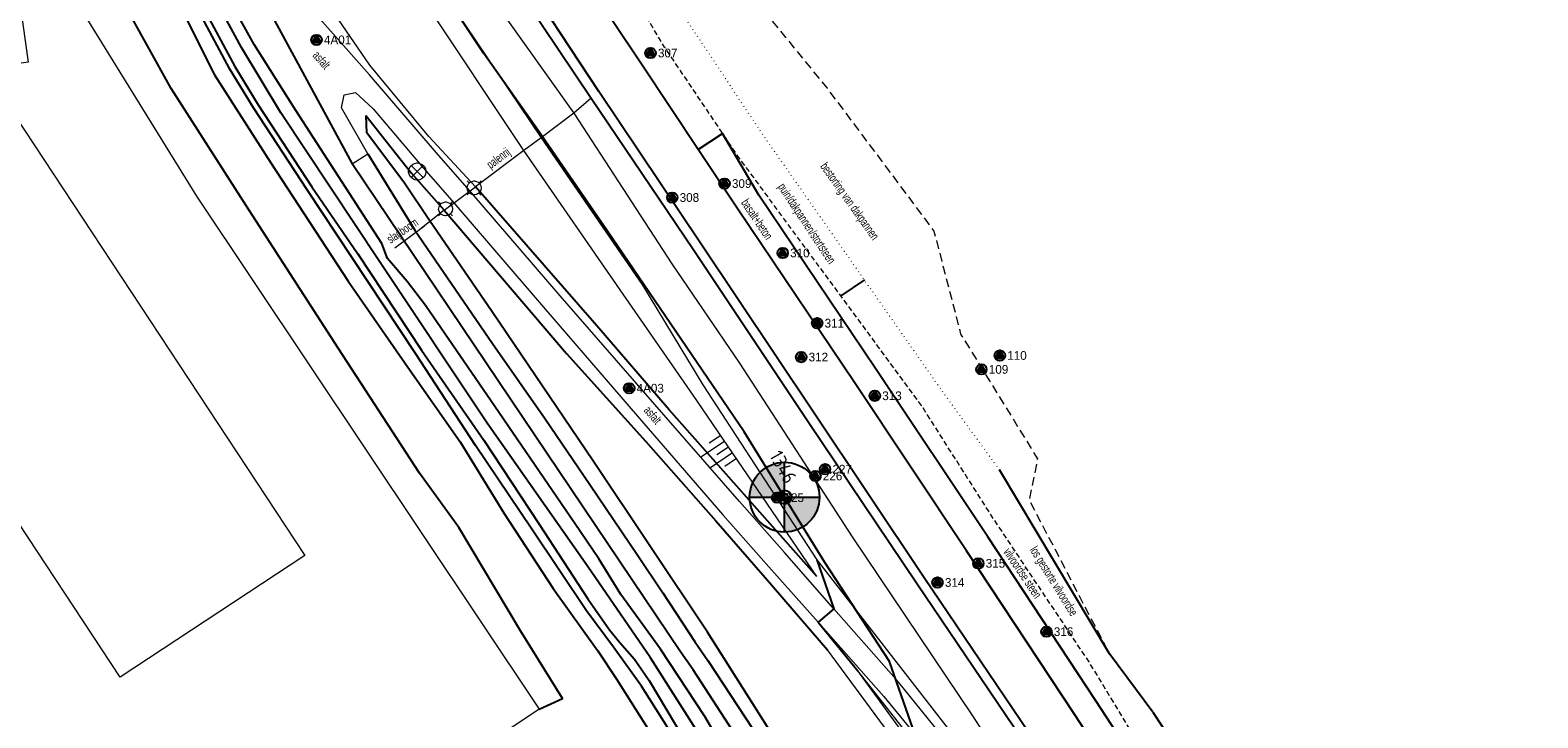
# Model space of a CAD drawing. Header units: metres. Extents: x 62183 to 64287, y 386037 to 390061.
# Tile 28 of 38: x 62428 to 62644, y 388704 to 388803. Entities that reach past the tile are written whole.
import ezdxf
from ezdxf.enums import TextEntityAlignment as Align

# ---------------------------------------------------------------- set-up
doc = ezdxf.new("R2010")
doc.units = ezdxf.units.M
doc.linetypes.add('DOT', pattern=[0.25, 0, -0.25])
doc.linetypes.add('HIDDEN', pattern=[0.375, 0.25, -0.125])
doc.layers.get('0').update_dxf_attribs({"linetype": 'CONTINUOUS'})
for name, color, linetype in [('0 @ 0.5', 7, 'CONTINUOUS'), ('0 @ 1', 7, 'CONTINUOUS'), ('0 @ 5', 7, 'CONTINUOUS'), ('BS-BINNENKRUINLIJN-KPN', 253, 'CONTINUOUS'), ('BS-INSTEEK-SLOOT-KPN', 253, 'CONTINUOUS'), ('BS-OVERIG-KPN', 253, 'CONTINUOUS'), ('BS-SCHEIDINGSLIJN-TALUDBEKL', 253, 'CONTINUOUS'), ('BS-STORTSTEENLIJN', 253, 'CONTINUOUS'), ('BS-VLAKAFSLUITING', 253, 'CONTINUOUS'), ('BS-WATERLIJN-KPN', 253, 'CONTINUOUS')]:
    doc.layers.add(name, color=color, linetype=linetype)
for name, color, linetype, lineweight in [('BS-BEBOUWING', 253, 'CONTINUOUS', 0), ('BS-Boorpunten', 253, 'CONTINUOUS', 25), ('BS-Boorpuntnummer', 253, 'CONTINUOUS', 25), ('BS-Dijkpaal', 2, 'CONTINUOUS', 25), ('BS-Dijkpaalnr', 6, 'CONTINUOUS', 25), ('BS-KANT-VERHARDING', 253, 'CONTINUOUS', 0), ('BS-KRUINLIJN', 253, 'CONTINUOUS', 0), ('BS-OVERIGE-LIJNEN', 253, 'CONTINUOUS', 0), ('BS-OVERIGE-PUNTEN', 253, 'CONTINUOUS', 0), ('BS-OVERIGE-TEKSTEN', 253, 'CONTINUOUS', 0), ('BS-PAAL-STEEN', 253, 'CONTINUOUS', 0), ('BS-PERKOENRIJ', 203, 'DOT', 5), ('BS-RASTER', 253, 'RASTER', 0), ('BS-TEENSCHOT-GECONSTRUEERD', 1, 'HIDDEN', 13), ('BS-TUSSENBERM', 253, 'CONTINUOUS', 0), ('BS-VERKEERSBORD-BEHEER-WK', 253, 'CONTINUOUS', 0), ('BS-ZANDLIJN', 2, 'HIDDEN', 20)]:
    doc.layers.add(name, color=color, linetype=linetype, lineweight=lineweight)
doc.layers.add('THEORETISCHE_NULLIJN', color=125, linetype='CONTINUOUS', plot=False)
doc.styles.add('ISO', font='isocp.shx', dxfattribs={"height": 2.5})
doc.linetypes.add('RASTER', pattern='A,3,-2,[200,RASTER,S=0.75,R=0,X=0,Y=0],-2,3', length=10)

# ---------------------------------------------------------------- blocks, each defined once
blk = doc.blocks.new('81', base_point=(62183.206022, 386036.879328))
at = {"layer": 'BS-OVERIGE-PUNTEN'}
blk.add_polyline3d([(62183.049772, 386036.410578, 0), (62182.924772, 386036.473078, 0), (62182.799772, 386036.598078, 0), (62182.737272, 386036.723078, 0), (62182.706022, 386036.848078, 0), (62182.737272, 386037.035578, 0), (62182.799772, 386037.160578, 0), (62182.924772, 386037.285578, 0), (62183.049772, 386037.348078, 0), (62183.174772, 386037.379328, 0), (62183.237272, 386037.379328, 0), (62183.362272, 386037.348078, 0), (62183.487272, 386037.285578, 0), (62183.612272, 386037.160578, 0), (62183.674772, 386037.035578, 0), (62183.706022, 386036.910578, 0), (62183.674772, 386036.723078, 0), (62183.612272, 386036.598078, 0), (62183.487272, 386036.473078, 0), (62183.362272, 386036.410578, 0), (62183.237272, 386036.379328, 0), (62183.174772, 386036.379328, 0)], close=True, dxfattribs=at)
for points in [[(62182.862272, 386037.223078, 0), (62182.706022, 386037.379328, 0)], [(62183.549772, 386037.223078, 0), (62183.706022, 386037.379328, 0)], [(62182.862272, 386036.535578, 0), (62182.706022, 386036.379328, 0)], [(62183.549772, 386036.535578, 0), (62183.706022, 386036.379328, 0)]]:
    blk.add_polyline3d(points, dxfattribs=at)
blk = doc.blocks.new('17', base_point=(65397.449219, 405320.3125))
at = {"layer": 'BS-VERKEERSBORD-BEHEER-WK'}
blk.add_lwpolyline([(65397.292969, 405319.84375), (65397.167969, 405319.90625), (65397.042969, 405320.03125), (65396.980469, 405320.15625), (65396.949219, 405320.28125), (65396.949219, 405320.34375), (65396.980469, 405320.46875), (65397.042969, 405320.59375), (65397.167969, 405320.71875), (65397.292969, 405320.78125), (65397.417969, 405320.8125), (65397.480469, 405320.8125), (65397.605469, 405320.78125), (65397.730469, 405320.71875), (65397.855469, 405320.59375), (65397.917969, 405320.46875), (65397.949219, 405320.34375), (65397.949219, 405320.28125), (65397.917969, 405320.15625), (65397.855469, 405320.03125), (65397.730469, 405319.90625), (65397.605469, 405319.84375), (65397.480469, 405319.8125), (65397.417969, 405319.8125)], close=True, dxfattribs=at)
for points in [[(65397.792969, 405320.65625), (65397.105469, 405319.96875)], [(65397.105469, 405320.65625), (65397.792969, 405319.96875)]]:
    blk.add_lwpolyline(points, dxfattribs=at)
blk = doc.blocks.new('dijkpaal')
at = {"layer": 'BS-Dijkpaal'}
h = blk.add_hatch(color=256, dxfattribs=at)
h.paths.add_polyline_path([(0, 0), (0, 1, 0.414214), (-1, 0)])
h.paths.add_polyline_path([(1, 0), (0, 0), (0, -1, 0.414214)])
for p, q in [((0, -1), (0, 1)), ((-1, 0), (1, 0))]:
    blk.add_line(p, q, dxfattribs=at)
blk.add_circle((0, 0), 1, dxfattribs=at)
blk = doc.blocks.new('*U704')
at = {"layer": '0 @ 0.5', "xscale": 0.5, "yscale": 0.5, "zscale": 0.5}
blk.add_blockref('dijkpaal', (62536.102, 388735.974), dxfattribs=at)
at = {"layer": '0 @ 1'}
blk.add_blockref('dijkpaal', (62536.102, 388735.974), dxfattribs=at)
at = {"layer": '0 @ 5', "xscale": 5, "yscale": 5, "zscale": 5}
blk.add_blockref('dijkpaal', (62536.102, 388735.974), dxfattribs=at)
blk = doc.blocks.new('S04')
at = {"color": 0}
for p, q in [((-1, 0), (-1, 4.01)), ((1, 0), (1, 4.01)), ((-2.01, 0), (-2.01, 2.01)), ((0, 0), (0, 2.01)), ((2.01, 0), (2.01, 2.01))]:
    blk.add_line(p, q, dxfattribs=at)
blk = doc.blocks.new('punt-boring')
at = {"layer": 'BS-Boorpunten'}
h = blk.add_hatch(color=8, dxfattribs=at)
h.dxf.hatch_style = 1
h.paths.add_polyline_path([(0.01, 1), (-0.87, -0.49), (0.86, -0.51)])
h = blk.add_hatch(color=1, dxfattribs=at)
h.dxf.hatch_style = 1
h.paths.add_polyline_path([(0.01, 1), (-0.87, -0.49), (0.86, -0.51)])
at = {"layer": 'BS-Boorpunten', "color": 8}
blk.add_lwpolyline([(0.01, 1), (-0.87, -0.49), (0.86, -0.51)], close=True, dxfattribs=at)
at = {"layer": 'BS-Boorpunten', "color": 1}
blk.add_lwpolyline([(0.01, 1), (-0.87, -0.49), (0.86, -0.51)], close=True, dxfattribs=at)
at = {"layer": 'BS-Boorpunten', "color": 8}
blk.add_circle((0, 0), 1, dxfattribs=at)
at = {"layer": 'BS-Boorpunten', "color": 1}
blk.add_circle((0, 0), 1, dxfattribs=at)
blk = doc.blocks.new('*U269', base_point=(62564.283, 388754.275))
at = {"layer": 'BS-Boorpunten', "xscale": 1.499999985, "yscale": 1.499999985, "zscale": 1.499999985}
blk.add_blockref('punt-boring', (62564.283, 388754.275), dxfattribs=at)
at = {"layer": 'BS-Boorpuntnummer', "linetype": 'ByBlock', "insert": (62566.403, 388754.275), "char_height": 2.5, "attachment_point": 4}
blk.add_mtext('109', dxfattribs=at)
blk = doc.blocks.new('*U270', base_point=(62566.921, 388756.268))
at = {"layer": 'BS-Boorpunten', "xscale": 1.499999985, "yscale": 1.499999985, "zscale": 1.499999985}
blk.add_blockref('punt-boring', (62566.921, 388756.268), dxfattribs=at)
at = {"layer": 'BS-Boorpuntnummer', "linetype": 'ByBlock', "insert": (62569.041, 388756.268), "char_height": 2.5, "attachment_point": 4}
blk.add_mtext('110', dxfattribs=at)
blk = doc.blocks.new('*U328', base_point=(62535.035, 388735.899))
at = {"layer": 'BS-Boorpunten', "xscale": 1.499999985, "yscale": 1.499999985, "zscale": 1.499999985}
blk.add_blockref('punt-boring', (62535.035, 388735.899), dxfattribs=at)
at = {"layer": 'BS-Boorpuntnummer', "linetype": 'ByBlock', "insert": (62537.155, 388735.899), "char_height": 2.5, "attachment_point": 4}
blk.add_mtext('225', dxfattribs=at)
blk = doc.blocks.new('*U329', base_point=(62540.52, 388739.001))
at = {"layer": 'BS-Boorpunten', "xscale": 1.499999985, "yscale": 1.499999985, "zscale": 1.499999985}
blk.add_blockref('punt-boring', (62540.52, 388739.001), dxfattribs=at)
at = {"layer": 'BS-Boorpuntnummer', "linetype": 'ByBlock', "insert": (62542.64, 388739.001), "char_height": 2.5, "attachment_point": 4}
blk.add_mtext('226', dxfattribs=at)
blk = doc.blocks.new('*U330', base_point=(62541.903, 388739.981))
at = {"layer": 'BS-Boorpunten', "xscale": 1.499999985, "yscale": 1.499999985, "zscale": 1.499999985}
blk.add_blockref('punt-boring', (62541.903, 388739.981), dxfattribs=at)
at = {"layer": 'BS-Boorpuntnummer', "linetype": 'ByBlock', "insert": (62544.023, 388739.981), "char_height": 2.5, "attachment_point": 4}
blk.add_mtext('227', dxfattribs=at)
blk = doc.blocks.new('*U410', base_point=(62516.917, 388799.592))
at = {"layer": 'BS-Boorpunten', "xscale": 1.499999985, "yscale": 1.499999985, "zscale": 1.499999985}
blk.add_blockref('punt-boring', (62516.917, 388799.592), dxfattribs=at)
at = {"layer": 'BS-Boorpuntnummer', "linetype": 'ByBlock', "insert": (62519.037, 388799.592), "char_height": 2.5, "attachment_point": 4}
blk.add_mtext('307', dxfattribs=at)
blk = doc.blocks.new('*U411', base_point=(62520.024, 388778.892))
at = {"layer": 'BS-Boorpunten', "xscale": 1.499999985, "yscale": 1.499999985, "zscale": 1.499999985}
blk.add_blockref('punt-boring', (62520.024, 388778.892), dxfattribs=at)
at = {"layer": 'BS-Boorpuntnummer', "linetype": 'ByBlock', "insert": (62522.144, 388778.892), "char_height": 2.5, "attachment_point": 4}
blk.add_mtext('308', dxfattribs=at)
blk = doc.blocks.new('*U412', base_point=(62527.511, 388780.893))
at = {"layer": 'BS-Boorpunten', "xscale": 1.499999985, "yscale": 1.499999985, "zscale": 1.499999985}
blk.add_blockref('punt-boring', (62527.511, 388780.893), dxfattribs=at)
at = {"layer": 'BS-Boorpuntnummer', "linetype": 'ByBlock', "insert": (62529.631, 388780.893), "char_height": 2.5, "attachment_point": 4}
blk.add_mtext('309', dxfattribs=at)
blk = doc.blocks.new('*U413', base_point=(62535.841, 388770.95))
at = {"layer": 'BS-Boorpunten', "xscale": 1.499999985, "yscale": 1.499999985, "zscale": 1.499999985}
blk.add_blockref('punt-boring', (62535.841, 388770.95), dxfattribs=at)
at = {"layer": 'BS-Boorpuntnummer', "linetype": 'ByBlock', "insert": (62537.961, 388770.95), "char_height": 2.5, "attachment_point": 4}
blk.add_mtext('310', dxfattribs=at)
blk = doc.blocks.new('*U425', base_point=(62540.769, 388760.894))
at = {"layer": 'BS-Boorpunten', "xscale": 1.499999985, "yscale": 1.499999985, "zscale": 1.499999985}
blk.add_blockref('punt-boring', (62540.769, 388760.894), dxfattribs=at)
at = {"layer": 'BS-Boorpuntnummer', "linetype": 'ByBlock', "insert": (62542.889, 388760.894), "char_height": 2.5, "attachment_point": 4}
blk.add_mtext('311', dxfattribs=at)
blk = doc.blocks.new('*U437', base_point=(62538.488, 388756.041))
at = {"layer": 'BS-Boorpunten', "xscale": 1.499999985, "yscale": 1.499999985, "zscale": 1.499999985}
blk.add_blockref('punt-boring', (62538.488, 388756.041), dxfattribs=at)
at = {"layer": 'BS-Boorpuntnummer', "linetype": 'ByBlock', "insert": (62540.608, 388756.041), "char_height": 2.5, "attachment_point": 4}
blk.add_mtext('312', dxfattribs=at)
blk = doc.blocks.new('*U449', base_point=(62549.03, 388750.496))
at = {"layer": 'BS-Boorpunten', "xscale": 1.499999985, "yscale": 1.499999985, "zscale": 1.499999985}
blk.add_blockref('punt-boring', (62549.03, 388750.496), dxfattribs=at)
at = {"layer": 'BS-Boorpuntnummer', "linetype": 'ByBlock', "insert": (62551.15, 388750.496), "char_height": 2.5, "attachment_point": 4}
blk.add_mtext('313', dxfattribs=at)
blk = doc.blocks.new('*U463', base_point=(62557.996, 388723.751))
at = {"layer": 'BS-Boorpunten', "xscale": 1.499999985, "yscale": 1.499999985, "zscale": 1.499999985}
blk.add_blockref('punt-boring', (62557.996, 388723.751), dxfattribs=at)
at = {"layer": 'BS-Boorpuntnummer', "linetype": 'ByBlock', "insert": (62560.116, 388723.751), "char_height": 2.5, "attachment_point": 4}
blk.add_mtext('314', dxfattribs=at)
blk = doc.blocks.new('*U474', base_point=(62563.841, 388726.49))
at = {"layer": 'BS-Boorpunten', "xscale": 1.499999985, "yscale": 1.499999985, "zscale": 1.499999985}
blk.add_blockref('punt-boring', (62563.841, 388726.49), dxfattribs=at)
at = {"layer": 'BS-Boorpuntnummer', "linetype": 'ByBlock', "insert": (62565.961, 388726.49), "char_height": 2.5, "attachment_point": 4}
blk.add_mtext('315', dxfattribs=at)
blk = doc.blocks.new('*U486', base_point=(62573.591, 388716.698))
at = {"layer": 'BS-Boorpunten', "xscale": 1.499999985, "yscale": 1.499999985, "zscale": 1.499999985}
blk.add_blockref('punt-boring', (62573.591, 388716.698), dxfattribs=at)
at = {"layer": 'BS-Boorpuntnummer', "linetype": 'ByBlock', "insert": (62575.711, 388716.698), "char_height": 2.5, "attachment_point": 4}
blk.add_mtext('316', dxfattribs=at)
blk = doc.blocks.new('*U595', base_point=(62469.1, 388801.474))
at = {"layer": 'BS-Boorpunten', "xscale": 1.499999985, "yscale": 1.499999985, "zscale": 1.499999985}
blk.add_blockref('punt-boring', (62469.1, 388801.474), dxfattribs=at)
at = {"layer": 'BS-Boorpuntnummer', "linetype": 'ByBlock', "insert": (62471.22, 388801.474), "char_height": 2.5, "attachment_point": 4}
blk.add_mtext('4A01', dxfattribs=at)
blk = doc.blocks.new('*U596', base_point=(62513.859, 388751.572))
at = {"layer": 'BS-Boorpunten', "xscale": 1.499999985, "yscale": 1.499999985, "zscale": 1.499999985}
blk.add_blockref('punt-boring', (62513.859, 388751.572), dxfattribs=at)
at = {"layer": 'BS-Boorpuntnummer', "linetype": 'ByBlock', "insert": (62515.979, 388751.572), "char_height": 2.5, "attachment_point": 4}
blk.add_mtext('4A03', dxfattribs=at)
blk = doc.blocks.new('A$C58CE76E8')
at = {"layer": 'BS-Boorpunten', "xscale": 0.5, "yscale": 0.5, "zscale": 0.5}
for name, p in [('*U595', (62469.1, 388801.474)), ('*U410', (62516.917, 388799.592)), ('*U412', (62527.511, 388780.893)), ('*U411', (62520.024, 388778.892)), ('*U413', (62535.841, 388770.95)), ('*U425', (62540.769, 388760.894)), ('*U437', (62538.488, 388756.041)), ('*U270', (62566.921, 388756.268)), ('*U269', (62564.283, 388754.275)), ('*U596', (62513.859, 388751.572)), ('*U449', (62549.03, 388750.496)), ('*U329', (62540.52, 388739.001)), ('*U330', (62541.903, 388739.981)), ('*U328', (62535.035, 388735.899)), ('*U474', (62563.841, 388726.49)), ('*U463', (62557.996, 388723.751)), ('*U486', (62573.591, 388716.698))]:
    blk.add_blockref(name, p, dxfattribs=at)
at = {"layer": 'BS-Boorpunten', "color": 253, "xscale": 0.5, "yscale": 0.5, "zscale": 0.5}
for name, p in [('*U595', (62469.1, 388801.474)), ('*U595', (62469.1, 388801.474)), ('*U595', (62469.1, 388801.474)), ('*U410', (62516.917, 388799.592)), ('*U410', (62516.917, 388799.592)), ('*U410', (62516.917, 388799.592)), ('*U412', (62527.511, 388780.893)), ('*U412', (62527.511, 388780.893)), ('*U412', (62527.511, 388780.893)), ('*U411', (62520.024, 388778.892)), ('*U411', (62520.024, 388778.892)), ('*U411', (62520.024, 388778.892)), ('*U413', (62535.841, 388770.95)), ('*U413', (62535.841, 388770.95)), ('*U413', (62535.841, 388770.95)), ('*U425', (62540.769, 388760.894)), ('*U425', (62540.769, 388760.894)), ('*U425', (62540.769, 388760.894)), ('*U437', (62538.488, 388756.041)), ('*U437', (62538.488, 388756.041)), ('*U437', (62538.488, 388756.041)), ('*U270', (62566.921, 388756.268)), ('*U270', (62566.921, 388756.268)), ('*U270', (62566.921, 388756.268)), ('*U269', (62564.283, 388754.275)), ('*U269', (62564.283, 388754.275)), ('*U269', (62564.283, 388754.275)), ('*U596', (62513.859, 388751.572)), ('*U596', (62513.859, 388751.572)), ('*U596', (62513.859, 388751.572)), ('*U449', (62549.03, 388750.496)), ('*U449', (62549.03, 388750.496)), ('*U449', (62549.03, 388750.496)), ('*U329', (62540.52, 388739.001)), ('*U329', (62540.52, 388739.001)), ('*U329', (62540.52, 388739.001)), ('*U330', (62541.903, 388739.981)), ('*U330', (62541.903, 388739.981)), ('*U330', (62541.903, 388739.981)), ('*U328', (62535.035, 388735.899)), ('*U328', (62535.035, 388735.899)), ('*U328', (62535.035, 388735.899)), ('*U474', (62563.841, 388726.49)), ('*U474', (62563.841, 388726.49)), ('*U474', (62563.841, 388726.49)), ('*U463', (62557.996, 388723.751)), ('*U463', (62557.996, 388723.751)), ('*U463', (62557.996, 388723.751)), ('*U486', (62573.591, 388716.698)), ('*U486', (62573.591, 388716.698)), ('*U486', (62573.591, 388716.698))]:
    blk.add_blockref(name, p, dxfattribs=at)
at = {"layer": 'BS-Boorpuntnummer', "color": 8, "xscale": 0.7499999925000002, "yscale": 0.7499999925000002, "zscale": 0.7499999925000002}
for p in [(62469.1, 388801.474), (62516.917, 388799.592), (62527.511, 388780.893), (62520.024, 388778.892), (62535.841, 388770.95), (62540.769, 388760.894), (62538.488, 388756.041), (62566.921, 388756.268), (62564.283, 388754.275), (62513.859, 388751.572), (62549.03, 388750.496), (62540.52, 388739.001), (62541.903, 388739.981), (62535.035, 388735.899), (62563.841, 388726.49), (62557.996, 388723.751), (62573.591, 388716.698)]:
    blk.add_blockref('punt-boring', p, dxfattribs=at)
at = {"layer": 'BS-Boorpuntnummer', "color": 8, "char_height": 1.25, "attachment_point": 4}
for s, insert in [('4A01', (62470.16, 388801.474)), ('307', (62517.977, 388799.592)), ('309', (62528.571, 388780.893)), ('308', (62521.084, 388778.892)), ('310', (62536.901, 388770.95)), ('311', (62541.829, 388760.894)), ('312', (62539.548, 388756.041)), ('110', (62567.981, 388756.268)), ('109', (62565.343, 388754.275)), ('4A03', (62514.919, 388751.572)), ('313', (62550.09, 388750.496)), ('226', (62541.58, 388739.001)), ('227', (62542.963, 388739.981)), ('225', (62536.095, 388735.899)), ('315', (62564.901, 388726.49)), ('314', (62559.056, 388723.751)), ('316', (62574.651, 388716.698))]:
    blk.add_mtext(s, dxfattribs=dict(at, insert=insert))

msp = doc.modelspace()

# ---------------------------------------------------------------- linework, layer by layer
at = {"layer": 'BS-BEBOUWING'}
msp.add_lwpolyline([(62425.04, 388818.08), (62427.82, 388798.3), (62421.43, 388797.4), (62421.7, 388796.94), (62467.41, 388727.6), (62441, 388710.19), (62403.93, 388766.42), (62403.81, 388766.35), (62393.12, 388759.3), (62386.37, 388769.54), (62397.18, 388776.66), (62395.29, 388779.53), (62395.24, 388779.61), (62389.42, 388788.82), (62388.9, 388792.69), (62388.88, 388792.82), (62356.16, 388788.22), (62353.36, 388808.14)], dxfattribs=at)
at = {"layer": 'BS-BINNENKRUINLIJN-KPN'}
msp.add_lwpolyline([(62541.14, 388671.28), (62538.61, 388679.72), (62530.74, 388694.2), (62524.71, 388704.57), (62518.36, 388714.2), (62512.67, 388722.05), (62509.49, 388727.16), (62506.08, 388732.21), (62494.64, 388748.95), (62484.7, 388763.44), (62482.07, 388766.87), (62479.26, 388770.16), (62478.45, 388772.33), (62471.21, 388783.53), (62466.15, 388791.38), (62460.16, 388800.84), (62456.39, 388807.63)], dxfattribs=at)
at = {"layer": 'BS-INSTEEK-SLOOT-KPN'}
for points in [[(62536.86, 388679.48), (62530.63, 388690.52), (62524.75, 388700.66), (62516.92, 388712.94), (62507.89, 388726.09), (62493.52, 388746.57), (62478.09, 388769.73), (62464.01, 388791.03), (62458.35, 388800.37), (62454.46, 388807.65)], [(62449.8, 388805.81), (62454.51, 388796.46), (62462.57, 388783.85), (62473.65, 388766.93), (62482.18, 388754.61), (62489.64, 388743.88), (62495.98, 388733.66), (62502.96, 388722.91), (62509.38, 388713.97), (62512.1, 388709.86), (62519.39, 388698.32), (62524.34, 388690.12), (62530.91, 388678.66)]]:
    msp.add_lwpolyline(points, dxfattribs=at)
at = {"layer": 'BS-KANT-VERHARDING'}
for points in [[(62559.12, 388701.19), (62552.45, 388709.43), (62543.17, 388719.96), (62536.07, 388728.05), (62529.64, 388735.37), (62517.52, 388749.25), (62503.99, 388764.83), (62491.04, 388779.86), (62486.55, 388784.99), (62476.67, 388796.48), (62464.39, 388810.4)], [(62474.21, 388783.71), (62476.45, 388785.16), (62472.68, 388791.76), (62473.06, 388793.59), (62474.68, 388793.93), (62477.19, 388791.6), (62484.15, 388783.43), (62488.75, 388778.14), (62501.86, 388762.88), (62515.05, 388747.6), (62527.28, 388733.44), (62533.83, 388726.01), (62540.89, 388718.09), (62550.32, 388707.44), (62556.79, 388699.51)]]:
    msp.add_lwpolyline(points, dxfattribs=at)
at = {"layer": 'BS-KRUINLIJN'}
for points in [[(62540.72, 388724.6), (62523.03, 388750.59), (62513.41, 388764.45), (62498.77, 388785.63), (62484.52, 388807.09), (62467.63, 388832.22), (62450.47, 388861.72), (62438.19, 388883.19), (62415.77, 388916.7), (62400.31, 388940.16), (62384.89, 388963.04), (62364.52, 388994.51)], [(62397.66, 388950.31), (62403.09, 388941.17), (62418.27, 388918.59), (62441.74, 388882.41), (62453.46, 388862.01), (62470.56, 388833.44), (62487.38, 388808.15), (62501.24, 388787.44), (62515.75, 388766.33), (62524.4, 388752.08), (62540.7, 388726.99), (62559.87, 388702.37), (62572.12, 388685.92), (62579.43, 388673.66), (62582.97, 388664.97)], [(62600.44, 388564.42), (62594.72, 388587.76), (62586.44, 388617.13), (62577.49, 388642.91), (62570.09, 388660.85), (62565.26, 388671.92), (62557.88, 388689.18), (62550.39, 388703.01), (62542.24, 388714.11)], [(62610.48, 388537.2), (62603.3, 388565.25), (62597.09, 388588.94), (62589.04, 388617.78), (62580.6, 388643.7), (62573.43, 388661.38), (62567.49, 388675.42), (62559.23, 388693.7), (62546.59, 388711.1)]]:
    msp.add_lwpolyline(points, dxfattribs=at)
at = {"layer": 'BS-OVERIG-KPN'}
for points in [[(62500.95, 388705.6), (62504.3, 388707.12), (62498.31, 388716.85), (62489.47, 388731.61), (62483.82, 388739.42), (62472.19, 388757.32), (62458.96, 388777.81), (62448.27, 388794.53), (62441.49, 388806.73)], [(62476.45, 388785.16), (62483.19, 388774.23), (62494.29, 388758), (62501.83, 388747.2), (62508.21, 388737.79), (62515.11, 388727.62), (62518.67, 388722.26), (62523.32, 388715.21), (62525.13, 388712.6), (62531.63, 388702.71), (62536.06, 388695.29), (62544.31, 388680.5)], [(62541.46, 388680.11), (62533.7, 388694.22), (62529.25, 388701.59), (62523, 388711.22), (62521.22, 388713.84), (62474.21, 388783.71)]]:
    msp.add_lwpolyline(points, dxfattribs=at)
at = {"layer": 'BS-OVERIGE-LIJNEN'}
for points in [[(62487.35, 388777.07), (62491.85, 388780.42)], [(62484.62, 388774.84), (62480.29, 388771.65)]]:
    msp.add_lwpolyline(points, dxfattribs=at)
at = {"layer": 'BS-PERKOENRIJ', "ltscale": 2, "flags": 128}
msp.add_lwpolyline([(62566.88, 388739.87), (62558.71, 388751.1), (62533.1, 388787.73), (62522.78, 388803.3), (62510.63, 388821.47)], dxfattribs=at)
at = {"layer": 'BS-RASTER', "flags": 128}
for points in [[(62476.71, 388797.85), (62467.23, 388811.74), (62453.75, 388833.13), (62438.45, 388859.9), (62421.75, 388887.7), (62400.59, 388920.72), (62384.74, 388944.64), (62376, 388957.48), (62363.48, 388975.98)], [(62301.94, 388906.16), (62333.05, 388912.27), (62368.36, 388918.28), (62380.61, 388900.05), (62394.4, 388879.66), (62408.35, 388856.89), (62416.92, 388841.39), (62427.32, 388822.3), (62428.98, 388816.27), (62451.93, 388779.1), (62484.19, 388730.77), (62500.95, 388705.6), (62442.64, 388666.55)], [(62491.85, 388780.42), (62485.2, 388787.63), (62476.71, 388797.85)], [(62508.43, 388793.12), (62505.95, 388790.97), (62501.24, 388787.44), (62498.77, 388785.63), (62491.85, 388780.42)], [(62726.67, 388146.31), (62722.16, 388149.94), (62715.62, 388155.68), (62708.28, 388163.23), (62698.95, 388174.9), (62690.74, 388188.21), (62684.02, 388202.22), (62678.51, 388218.62), (62671.41, 388245.48), (62663.99, 388273.59), (62655.78, 388304.79), (62647.25, 388337.37), (62638.71, 388369.72), (62633, 388391.43), (62624.85, 388422.61), (62620.11, 388440.45), (62611.36, 388473.69), (62603.29, 388504.28), (62595.66, 388533.6), (62587.8, 388563.42), (62581.55, 388587.13), (62576.39, 388606.81), (62570.3, 388625.79), (62562.93, 388645.22), (62554.53, 388664.55), (62545.4, 388682.56), (62535.1, 388700.8), (62525.11, 388716.65), (62508.66, 388741.23), (62494.26, 388762.55), (62485.3, 388775.62)]]:
    msp.add_lwpolyline(points, dxfattribs=at)
at = {"layer": 'BS-RASTER'}
msp.add_lwpolyline([(62487.35, 388777.07), (62483.39, 388773.94)], dxfattribs=at)
at = {"layer": 'BS-SCHEIDINGSLIJN-TALUDBEKL'}
for points in [[(62442.39, 388899.81), (62443.13, 388898.31), (62477.33, 388840.15), (62494.3, 388814.22), (62508.43, 388793.12), (62523, 388771.52), (62539.54, 388746.71), (62555.09, 388723.54), (62571.2, 388699.69), (62579.11, 388685.52), (62585.17, 388671.55), (62589.42, 388657.54), (62595.29, 388634.94), (62600.42, 388615.29), (62606.37, 388592.46), (62612.54, 388568.76), (62620.11, 388540.56)], [(62621.26, 388540.85), (62613.95, 388569.1), (62608.41, 388593.44), (62601.64, 388615.34), (62596.33, 388635.53), (62590.46, 388658.03), (62586.19, 388672.39), (62580.03, 388686.27), (62572.2, 388700.55), (62556.07, 388724.43), (62540.24, 388748.17), (62524.06, 388772.34), (62509.51, 388794.11), (62497.25, 388812.74), (62478.1, 388840.61), (62444.64, 388897.78), (62443.97, 388899.63)], [(62627.79, 388542.58), (62620.62, 388570.1), (62614.02, 388594.75), (62608.51, 388616.56), (62603.08, 388637.36), (62597.27, 388659.27), (62592.81, 388676.57), (62587.19, 388690.14), (62577.65, 388704.78), (62562.17, 388728.27), (62546.09, 388752.4), (62529.4, 388777.22), (62523.71, 388785.8), (62515.73, 388797.85), (62502.41, 388817.82), (62495.38, 388828.82), (62491.52, 388834.51)], [(62595.64, 388533.59), (62587.78, 388563.42), (62581.53, 388587.12), (62576.37, 388606.8), (62570.28, 388625.78), (62562.91, 388645.21), (62554.51, 388664.54), (62545.39, 388682.55), (62535.08, 388700.79), (62525.09, 388716.64), (62508.64, 388741.22), (62494.25, 388762.53), (62485.28, 388775.61), (62481.71, 388780.95), (62476.28, 388788.18), (62476.19, 388790.6), (62482.65, 388782.44), (62487.35, 388777.07), (62504.9, 388756.54), (62516.22, 388743.95), (62526.25, 388732.58), (62533.32, 388724.46), (62542.24, 388714.11)], [(62523.71, 388785.8), (62527.24, 388788.09)], [(62589.72, 388692.93), (62580.68, 388706.8), (62565.21, 388730.29), (62549.13, 388754.42), (62532.43, 388779.24), (62527.24, 388788.09)], [(62540.72, 388724.6), (62519.57, 388748.49), (62509.23, 388760.54), (62491.85, 388780.42)], [(62547.54, 388767.09), (62544.16, 388764.81)], [(62588.8, 388705.16), (62582.6, 388713.54), (62566.88, 388739.87)]]:
    msp.add_lwpolyline(points, dxfattribs=at)
at = {"layer": 'BS-STORTSTEENLIJN'}
msp.add_lwpolyline([(62588.8, 388705.16), (62592.57, 388699.46), (62600.16, 388684.76), (62603.11, 388671.91)], dxfattribs=at)
at = {"layer": 'BS-TEENSCHOT-GECONSTRUEERD', "ltscale": 3, "flags": 128}
msp.add_lwpolyline([(62724.37, 388206.54), (62717.87, 388228.52), (62707.38, 388266.96), (62704.21, 388280.12), (62695.24, 388315.48), (62686.78, 388347.69), (62682.75, 388364.34), (62681.25, 388371.97), (62672.9, 388402.96), (62664.79, 388433.31), (62657.19, 388459.98), (62651.15, 388484.04), (62643.18, 388515.16), (62631.7, 388557.33), (62628.37, 388571.74), (62622.46, 388596), (62614.92, 388625.13), (62606.96, 388655.45), (62602.44, 388671.91), (62597.55, 388683.5), (62588.6, 388697.98), (62585.3, 388703.13), (62579.7, 388712.37), (62565.84, 388733.14), (62555.71, 388749.1), (62529.34, 388784.95), (62527.24, 388788.09), (62518.92, 388800.46), (62500.14, 388831.94), (62496.35, 388837.71), (62497.83, 388838.68), (62477.82, 388871.1)], dxfattribs=at)
at = {"layer": 'BS-TUSSENBERM'}
for points in [[(62437.51, 388900.64), (62473.99, 388838.03), (62491.02, 388812.01), (62505.95, 388790.97), (62519.96, 388769.41), (62529.63, 388755.15), (62545.79, 388730.31), (62563.01, 388704.63), (62574.05, 388687.49), (62580.4, 388674.07), (62582.97, 388664.97), (62585.79, 388645.96)], [(62616.58, 388539.04), (62609.02, 388568.31), (62603.1, 388590.99), (62594.84, 388621.06), (62585.79, 388645.96), (62577.63, 388664.6), (62570.65, 388677.14), (62560, 388694.07), (62546.59, 388711.1)]]:
    msp.add_lwpolyline(points, dxfattribs=at)
at = {"layer": 'BS-VLAKAFSLUITING'}
for points in [[(62460.92, 388808.26), (62474.21, 388783.71)], [(62540.7, 388726.99), (62543.17, 388719.96), (62540.89, 388718.09), (62546.59, 388711.1)]]:
    msp.add_lwpolyline(points, dxfattribs=at)
at = {"layer": 'BS-WATERLIJN-KPN'}
for points in [[(62532.8, 388678.93), (62527.45, 388688.62), (62522.03, 388698.77), (62515.61, 388708.91), (62511.59, 388714.47), (62507.77, 388719.69), (62499.92, 388731.4), (62491.88, 388743.36), (62483.29, 388756.54), (62474.18, 388770.28), (62467.76, 388780), (62460.07, 388791.73), (62456.68, 388797.28), (62452.35, 388805.4)], [(62453.07, 388805.76), (62457.39, 388797.68), (62460.76, 388792.16), (62468.43, 388780.45), (62475.02, 388770.81), (62484.14, 388757.05), (62493.05, 388744.12), (62500.95, 388732.1), (62507.92, 388721.43), (62511.04, 388716.96), (62512.52, 388715.17), (62514.63, 388712.79), (62516.73, 388709.72), (62522.82, 388699.44), (62528.54, 388689.2), (62534.27, 388679.12)]]:
    msp.add_lwpolyline(points, dxfattribs=at)
at = {"layer": 'BS-ZANDLIJN', "ltscale": 5, "flags": 128}
msp.add_lwpolyline([(62471.05, 388911.83), (62471.09, 388911.68), (62476.68, 388896.25), (62486.24, 388881.73), (62500.15, 388856.94), (62512.35, 388831.69), (62529.98, 388809.5), (62542.19, 388794.56), (62557.49, 388774.09), (62561.31, 388759.35), (62572.32, 388741.48), (62571.12, 388735.59), (62582.6, 388713.54)], dxfattribs=at)
at = {"layer": 'THEORETISCHE_NULLIJN'}
msp.add_lwpolyline([(62604.03, 388560.37), (62596.25, 388591.06), (62589.51, 388614.57), (62585.83, 388627.44), (62580.69, 388642.21), (62574.94, 388656.91), (62569.78, 388669.67), (62564.91, 388680.67), (62560.1, 388690.92), (62555.85, 388698.9), (62551.14, 388712.42), (62541.86, 388726.6), (62530.34, 388745.34), (62510.77, 388774.09), (62500.81, 388788.5), (62493.03, 388799.54), (62486.74, 388809.09)], dxfattribs=at)

# ---------------------------------------------------------------- block references
msp.add_blockref('*U704', (0, 0))
at = {"layer": 'BS-Boorpunten', "color": 253}
msp.add_blockref('A$C58CE76E8', (0, 0), dxfattribs=at)
at = {"layer": 'BS-KRUINLIJN', "rotation": 124.2218343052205}
msp.add_blockref('S04', (62528.09, 388743.16), dxfattribs=at)
at = {"layer": 'BS-PAAL-STEEN', "xscale": 2, "yscale": 2, "zscale": 2}
for p in [(62491.67, 388780.28), (62487.57, 388777.26)]:
    msp.add_blockref('81', p, dxfattribs=at)
at = {"layer": 'BS-VERKEERSBORD-BEHEER-WK', "xscale": 2.5, "yscale": 2.5, "zscale": 2.5}
msp.add_blockref('17', (62483.52, 388782.62), dxfattribs=at)

# ---------------------------------------------------------------- texts
at = {"layer": 'BS-Dijkpaalnr', "style": 'ISO'}
msp.add_text('1346', height=2, rotation=298.9821, dxfattribs=at).set_placement((62533.85, 388741.93))
at = {"layer": 'BS-OVERIGE-TEKSTEN', "width": 0.68}
for s, rotation, p in [('asfalt', 311.4211, (62469.84, 388798.62)), ('palenrij', 37.0114, (62495.22, 388784.42)), ('bestorting van dakpannen', 305.279, (62545.32, 388778.29)), ('puin/dakpannen/stortsteen', 303.4318, (62539.17, 388775.1)), ('basalt+beton', 303.9228, (62532.18, 388775.8)), ('slagboom', 34.1071, (62481.48, 388774.03)), ('asfalt', 310.7996, (62517.25, 388747.75)), ('vilvoordse steen', 304.0421, (62570.2, 388725.1)), ('los gestorte vilvoordse', 301.7235, (62574.54, 388723.88))]:
    msp.add_text(s, height=1.25, rotation=rotation, dxfattribs=at).set_placement(p, align=Align.MIDDLE)

doc.saveas('drawing.dxf')
